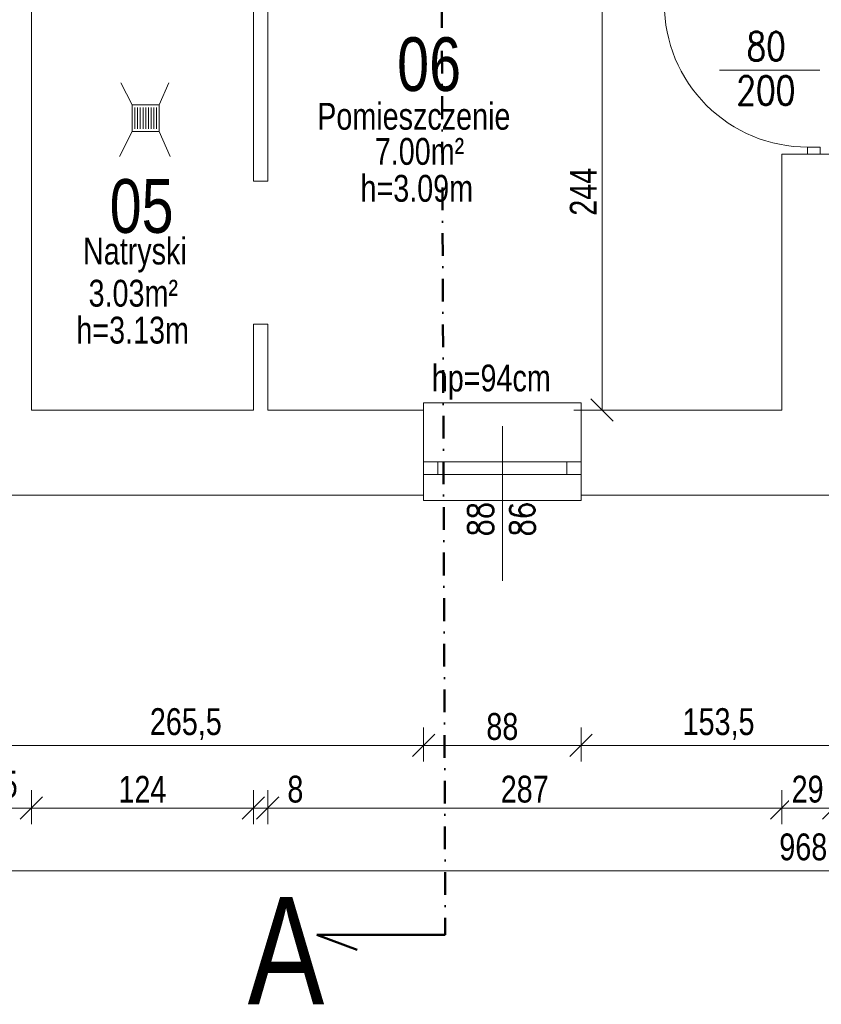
# Model space of a CAD drawing. Header units: centimetres. Extents: x -1 to 10576, y -3885 to 4713.
# Tile 8 of 17: x 4138 to 4586, y -84 to 466. Entities that reach past the tile are written whole.
import ezdxf
from ezdxf.enums import TextEntityAlignment as Align

# ---------------------------------------------------------------- set-up
doc = ezdxf.new("R2010")
doc.units = ezdxf.units.CM
doc.header["$LTSCALE"] = 0.5
doc.linetypes.add('DASHDOT', pattern=[25.4, 12.7, -6.35, 0, -6.35])
for name, color, linetype, lineweight in [('A_drzwi istniejące', 4, 'Continuous', 9), ('A_drzwi opis istniejące', 161, 'Continuous', 9), ('A_Ściany istniejące', 9, 'Continuous', 20), ('CKDRZWI_OPIS', 3, 'Continuous', 9), ('CKOKNA', 4, 'Continuous', 9), ('CKOKNA_OPIS', 3, 'Continuous', 9), ('CKOTOCZKI', 1, 'Continuous', 9), ('CKPOM_NUM', 6, 'Continuous', 50), ('CKPOM_OPIS', 3, 'Continuous', 9), ('CKPRZEKROJ_OZN', 4, 'DASHDOT', 50), ('CKWYMIAR', 3, 'Continuous', 13), ('T_meble', 7, 'Continuous', 0)]:
    doc.layers.add(name, color=color, linetype=linetype, lineweight=lineweight)
doc.styles.add('RomanS', font='romans.shx', dxfattribs={"width": 0.8})
doc.styles.add('SIMPLEX', font='simplex.shx', dxfattribs={"width": 0.7, "height": 17})
doc.styles.get("Standard").update_dxf_attribs({"font": 'ic-simplex.shx', "width": 0.8})
doc.dimstyles.new('Kopia2 CADKON cm', dxfattribs={"dimscale": 5, "dimtxt": 3, "dimasz": 2.5, "dimexe": 1.8, "dimexo": 5, "dimgap": 0.6, "dimtad": 1, "dimrnd": 0.5, "dimtxsty": 'Standard', "dimblk1": 'OBLIQUE', "dimblk2": 'OBLIQUE', "dimsah": 1, "dimcen": 2.5, "dimclrd": 256, "dimclre": 256, "dimadec": 1, "dimazin": 2, "dimtfac": 1, "dimtix": 1, "dimtmove": 2, "dimatfit": 3, "dimldrblk": 'OPEN30', "dimfxl": 2, "dimfxlon": 1, "dimtfill": 1, "dimtolj": 1, "dimlwd": -1, "dimlwe": -1, "dimarcsym": 0})

# ---------------------------------------------------------------- blocks, each defined once
blk = doc.blocks.new('_OBLIQUE')
at = {"color": 0, "linetype": 'ByBlock'}
blk.add_line((-0.5, -0.5), (0.5, 0.5), dxfattribs=at)
blk = doc.blocks.new('*D1381')
at = {"layer": 'CKWYMIAR'}
for p, q in [((4097.99, 70.27), (4097.99, 51.27)), ((4363.49, 70.27), (4363.49, 51.27)), ((4097.99, 60.27), (4363.49, 60.27))]:
    blk.add_line(p, q, dxfattribs=at)
at = {"layer": 'Defpoints', "color": 0}
for p in [(4097.99, 200.16), (4363.49, 197.16), (4363.49, 60.27)]:
    blk.add_point(p, dxfattribs=at)
at = {"layer": 'CKWYMIAR', "xscale": 12.5, "yscale": 12.5, "zscale": 12.5, "rotation": 180}
blk.add_blockref('_OBLIQUE', (4097.99, 60.27), dxfattribs=at)
at = {"layer": 'CKWYMIAR', "xscale": 12.5, "yscale": 12.5, "zscale": 12.5}
blk.add_blockref('_OBLIQUE', (4363.49, 60.27), dxfattribs=at)
at = {"layer": 'CKWYMIAR', "color": 0, "lineweight": -3, "insert": (4230.74, 72.2), "char_height": 15, "attachment_point": 5, "bg_fill": 3, "box_fill_scale": 1.1, "bg_fill_color": 256, "bg_fill_true_color": 13158600, "bg_fill_transparency": 0}
blk.add_mtext('\\A1;265,5', dxfattribs=at)
blk = doc.blocks.new('_Open30')
at = {"color": 0, "linetype": 'ByBlock', "lineweight": -2}
for p, q in [((-1, 0.268), (0, 0)), ((0, 0), (-1, -0.268)), ((0, 0), (-1, 0))]:
    blk.add_line(p, q, dxfattribs=at)
blk = doc.blocks.new('*D1382')
at = {"layer": 'CKWYMIAR'}
for p, q in [((4363.49, 70.27), (4363.49, 51.27)), ((4451.49, 70.27), (4451.49, 51.27)), ((4363.49, 60.27), (4451.49, 60.27))]:
    blk.add_line(p, q, dxfattribs=at)
at = {"layer": 'Defpoints', "color": 0}
for p in [(4363.49, 197.16), (4451.49, 197.16), (4451.49, 60.27)]:
    blk.add_point(p, dxfattribs=at)
at = {"layer": 'CKWYMIAR', "xscale": 12.5, "yscale": 12.5, "zscale": 12.5, "rotation": 180}
blk.add_blockref('_OBLIQUE', (4363.49, 60.27), dxfattribs=at)
at = {"layer": 'CKWYMIAR', "xscale": 12.5, "yscale": 12.5, "zscale": 12.5}
blk.add_blockref('_OBLIQUE', (4451.49, 60.27), dxfattribs=at)
at = {"layer": 'CKWYMIAR', "color": 0, "lineweight": -3, "insert": (4407.49, 70.77), "char_height": 15, "attachment_point": 5, "bg_fill": 3, "box_fill_scale": 1.1, "bg_fill_color": 256, "bg_fill_true_color": 13158600, "bg_fill_transparency": 0}
blk.add_mtext('\\A1;88', dxfattribs=at)
blk = doc.blocks.new('*D1383')
at = {"layer": 'CKWYMIAR'}
for p, q in [((4451.49, 70.27), (4451.49, 51.27)), ((4604.99, 70.27), (4604.99, 51.27)), ((4451.49, 60.27), (4604.99, 60.27))]:
    blk.add_line(p, q, dxfattribs=at)
at = {"layer": 'Defpoints', "color": 0}
for p in [(4604.99, 200.16), (4451.49, 197.16), (4604.99, 60.27)]:
    blk.add_point(p, dxfattribs=at)
at = {"layer": 'CKWYMIAR', "xscale": 12.5, "yscale": 12.5, "zscale": 12.5, "rotation": 180}
blk.add_blockref('_OBLIQUE', (4451.49, 60.27), dxfattribs=at)
at = {"layer": 'CKWYMIAR', "xscale": 12.5, "yscale": 12.5, "zscale": 12.5}
blk.add_blockref('_OBLIQUE', (4604.99, 60.27), dxfattribs=at)
at = {"layer": 'CKWYMIAR', "color": 0, "lineweight": -3, "insert": (4528.24, 72.2), "char_height": 15, "attachment_point": 5, "bg_fill": 3, "box_fill_scale": 1.1, "bg_fill_color": 256, "bg_fill_true_color": 13158600, "bg_fill_transparency": 0}
blk.add_mtext('\\A1;153,5', dxfattribs=at)
blk = doc.blocks.new('*D1388')
at = {"layer": 'CKWYMIAR'}
for p, q in [((4097.99, 35.27), (4097.99, 16.27)), ((4144.49, 35.27), (4144.49, 16.27)), ((4097.99, 25.27), (4144.49, 25.27))]:
    blk.add_line(p, q, dxfattribs=at)
at = {"layer": 'Defpoints', "color": 0}
for p in [(4097.99, 201.84), (4144.49, 201.84), (4144.49, 25.27)]:
    blk.add_point(p, dxfattribs=at)
at = {"layer": 'CKWYMIAR', "xscale": 12.5, "yscale": 12.5, "zscale": 12.5, "rotation": 180}
blk.add_blockref('_OBLIQUE', (4097.99, 25.27), dxfattribs=at)
at = {"layer": 'CKWYMIAR', "xscale": 12.5, "yscale": 12.5, "zscale": 12.5}
blk.add_blockref('_OBLIQUE', (4144.49, 25.27), dxfattribs=at)
at = {"layer": 'CKWYMIAR', "color": 0, "lineweight": -3, "insert": (4121.24, 37.2), "char_height": 15, "attachment_point": 5, "bg_fill": 3, "box_fill_scale": 1.1, "bg_fill_color": 256, "bg_fill_true_color": 13158600, "bg_fill_transparency": 0}
blk.add_mtext('\\A1;46,5', dxfattribs=at)
blk = doc.blocks.new('*D1389')
at = {"layer": 'CKWYMIAR'}
for p, q in [((4144.49, 35.27), (4144.49, 16.27)), ((4268.49, 35.27), (4268.49, 16.27)), ((4144.49, 25.27), (4268.49, 25.27))]:
    blk.add_line(p, q, dxfattribs=at)
at = {"layer": 'Defpoints', "color": 0}
for p in [(4268.49, 247.66), (4144.49, 201.84), (4268.49, 25.27)]:
    blk.add_point(p, dxfattribs=at)
at = {"layer": 'CKWYMIAR', "xscale": 12.5, "yscale": 12.5, "zscale": 12.5, "rotation": 180}
blk.add_blockref('_OBLIQUE', (4144.49, 25.27), dxfattribs=at)
at = {"layer": 'CKWYMIAR', "xscale": 12.5, "yscale": 12.5, "zscale": 12.5}
blk.add_blockref('_OBLIQUE', (4268.49, 25.27), dxfattribs=at)
at = {"layer": 'CKWYMIAR', "color": 0, "lineweight": -3, "insert": (4206.49, 35.77), "char_height": 15, "attachment_point": 5, "bg_fill": 3, "box_fill_scale": 1.1, "bg_fill_color": 256, "bg_fill_true_color": 13158600, "bg_fill_transparency": 0}
blk.add_mtext('\\A1;124', dxfattribs=at)
blk = doc.blocks.new('*D1392')
at = {"layer": 'CKWYMIAR'}
for p, q in [((4097.99, 0.27), (4097.99, -18.73)), ((5066.49, 0.27), (5066.49, -18.73)), ((4097.99, -9.73), (5066.49, -9.73))]:
    blk.add_line(p, q, dxfattribs=at)
at = {"layer": 'Defpoints', "color": 0}
for p in [(4097.99, 896.27), (5066.49, 207.27), (5066.49, -9.73)]:
    blk.add_point(p, dxfattribs=at)
at = {"layer": 'CKWYMIAR', "xscale": 12.5, "yscale": 12.5, "zscale": 12.5, "rotation": 180}
blk.add_blockref('_OBLIQUE', (4097.99, -9.73), dxfattribs=at)
at = {"layer": 'CKWYMIAR', "xscale": 12.5, "yscale": 12.5, "zscale": 12.5}
blk.add_blockref('_OBLIQUE', (5066.49, -9.73), dxfattribs=at)
at = {"layer": 'CKWYMIAR', "color": 0, "lineweight": -3, "insert": (4582.24, 2.2), "char_height": 15, "attachment_point": 5, "bg_fill": 3, "box_fill_scale": 1.1, "bg_fill_color": 256, "bg_fill_true_color": 13158600, "bg_fill_transparency": 0}
blk.add_mtext('\\A1;968,5', dxfattribs=at)
blk = doc.blocks.new('*D1536')
at = {"layer": 'CKWYMIAR'}
for p, q in [((4473.2, 491.66), (4454.2, 491.66)), ((4463.2, 247.66), (4463.2, 491.66)), ((4447.5, 247.66), (4454.2, 247.66))]:
    blk.add_line(p, q, dxfattribs=at)
at = {"layer": 'Defpoints', "color": 0}
for p in [(4463.2, 491.66), (4521.37, 491.66), (4472.5, 247.66)]:
    blk.add_point(p, dxfattribs=at)
at = {"layer": 'CKWYMIAR', "xscale": 12.5, "yscale": 12.5, "zscale": 12.5}
for p, rotation in [((4463.2, 491.66), 90), ((4463.2, 247.66), 270)]:
    blk.add_blockref('_OBLIQUE', p, dxfattribs=dict(at, rotation=rotation))
at = {"layer": 'CKWYMIAR', "color": 0, "lineweight": -3, "insert": (4452.7, 369.66), "char_height": 15, "attachment_point": 5, "rotation": 90, "bg_fill": 3, "box_fill_scale": 1.1, "bg_fill_color": 256, "bg_fill_true_color": 13158600, "bg_fill_transparency": 0}
blk.add_mtext('\\A1;244', dxfattribs=at)
blk = doc.blocks.new('kratka_60-60')
for p, q in [((54, 54), (6, 54)), ((54, 48), (6, 48)), ((54, 42), (6, 42)), ((54, 36), (6, 36)), ((54, 30), (6, 30)), ((54, 24), (6, 24)), ((54, 18), (6, 18)), ((54, 12), (6, 12)), ((54, 6), (6, 6))]:
    blk.add_line(p, q)
blk.add_lwpolyline([(0, 0), (60, 0), (60, 60), (0, 60)], close=True)
blk = doc.blocks.new('odpływ')
at = {"layer": 'T_meble'}
for p, q in [((47501.79, 2946.34), (47495.39, 2958.68)), ((47516.79, 2946.34), (47522.3, 2958.68)), ((47501.79, 2931.34), (47494.62, 2917.51)), ((47516.79, 2931.34), (47522.96, 2917.51))]:
    blk.add_line(p, q, dxfattribs=at)
at = {"layer": 'T_meble', "xscale": -0.25, "yscale": 0.25, "zscale": 0.25, "rotation": 89.99999999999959}
blk.add_blockref('kratka_60-60', (47516.79, 2946.34), dxfattribs=at)
blk = doc.blocks.new('*D1668')
at = {"layer": 'CKWYMIAR'}
for p, q in [((4268.49, 35.27), (4268.49, 16.27)), ((4276.49, 35.27), (4276.49, 16.27)), ((4268.49, 25.27), (4276.49, 25.27))]:
    blk.add_line(p, q, dxfattribs=at)
at = {"layer": 'Defpoints', "color": 0}
for p in [(4268.49, 247.66), (4276.49, 247.66), (4276.49, 25.27)]:
    blk.add_point(p, dxfattribs=at)
at = {"layer": 'CKWYMIAR', "xscale": 12.5, "yscale": 12.5, "zscale": 12.5, "rotation": 180}
blk.add_blockref('_OBLIQUE', (4268.49, 25.27), dxfattribs=at)
at = {"layer": 'CKWYMIAR', "xscale": 12.5, "yscale": 12.5, "zscale": 12.5}
blk.add_blockref('_OBLIQUE', (4276.49, 25.27), dxfattribs=at)
at = {"layer": 'CKWYMIAR', "color": 0, "lineweight": -3, "insert": (4291.91, 35.77), "char_height": 15, "attachment_point": 5, "bg_fill": 3, "box_fill_scale": 1.1, "bg_fill_color": 256, "bg_fill_true_color": 13158600, "bg_fill_transparency": 0}
blk.add_mtext('\\A1;8', dxfattribs=at)
blk = doc.blocks.new('*D1669')
at = {"layer": 'CKWYMIAR'}
for p, q in [((4276.49, 35.27), (4276.49, 16.27)), ((4563.49, 35.27), (4563.49, 16.27)), ((4276.49, 25.27), (4563.49, 25.27))]:
    blk.add_line(p, q, dxfattribs=at)
at = {"layer": 'Defpoints', "color": 0}
for p in [(4276.49, 247.66), (4563.49, 247.66), (4563.49, 25.27)]:
    blk.add_point(p, dxfattribs=at)
at = {"layer": 'CKWYMIAR', "xscale": 12.5, "yscale": 12.5, "zscale": 12.5, "rotation": 180}
blk.add_blockref('_OBLIQUE', (4276.49, 25.27), dxfattribs=at)
at = {"layer": 'CKWYMIAR', "xscale": 12.5, "yscale": 12.5, "zscale": 12.5}
blk.add_blockref('_OBLIQUE', (4563.49, 25.27), dxfattribs=at)
at = {"layer": 'CKWYMIAR', "color": 0, "lineweight": -3, "insert": (4419.99, 35.77), "char_height": 15, "attachment_point": 5, "bg_fill": 3, "box_fill_scale": 1.1, "bg_fill_color": 256, "bg_fill_true_color": 13158600, "bg_fill_transparency": 0}
blk.add_mtext('\\A1;287', dxfattribs=at)
blk = doc.blocks.new('*D1670')
at = {"layer": 'CKWYMIAR'}
for p, q in [((4563.49, 35.27), (4563.49, 16.27)), ((4592.49, 35.27), (4592.49, 16.27)), ((4563.49, 25.27), (4592.49, 25.27))]:
    blk.add_line(p, q, dxfattribs=at)
at = {"layer": 'Defpoints', "color": 0}
for p in [(4563.49, 247.66), (4592.49, 247.66), (4592.49, 25.27)]:
    blk.add_point(p, dxfattribs=at)
at = {"layer": 'CKWYMIAR', "xscale": 12.5, "yscale": 12.5, "zscale": 12.5, "rotation": 180}
blk.add_blockref('_OBLIQUE', (4563.49, 25.27), dxfattribs=at)
at = {"layer": 'CKWYMIAR', "xscale": 12.5, "yscale": 12.5, "zscale": 12.5}
blk.add_blockref('_OBLIQUE', (4592.49, 25.27), dxfattribs=at)
at = {"layer": 'CKWYMIAR', "color": 0, "lineweight": -3, "insert": (4577.99, 35.77), "char_height": 15, "attachment_point": 5, "bg_fill": 3, "box_fill_scale": 1.1, "bg_fill_color": 256, "bg_fill_true_color": 13158600, "bg_fill_transparency": 0}
blk.add_mtext('\\A1;29', dxfattribs=at)
blk = doc.blocks.new('CKBL2060724141736')
at = {"layer": 'CKPOM_NUM', "width": 0.8, "flags": 8}
blk.add_attdef('CISLO', text='', height=30, dxfattribs=at).set_placement((4367.47, 455.99), align=Align.BOTTOM_CENTER)
at = {"layer": 'CKPOM_OPIS', "width": 0.8}
for tag, height, flags, p in [('VYSKA', 30, 9, (4367.47, 414.74)), ('JMENO', 15, 8, (4367.47, 435.36)), ('POZNÁMKA', 20, 9, (4367.47, 414.74)), ('STĚNY', 20, 9, (4367.47, 414.74)), ('PODLAHA', 20, 9, (4367.47, 414.74)), ('TEPLOTA', 20, 9, (4367.47, 414.74)), ('PODLAZI', 20, 9, (4367.47, 414.74)), ('POVRCH', 20, 9, (4367.47, 414.74)), ('OBVOD', 20, 9, (4367.47, 414.74)), ('OBJEM', 20, 9, (4367.47, 414.74)), ('STROP', 20, 9, (4367.47, 414.74)), ('PLOCHA', 15, 8, (4367.47, 414.74)), ('PLOCHA_DLE_NV_366/2013', 20, 9, (4367.47, 394.11)), ('DEFINICE_SKLADBY', 20, 9, (4367.47, 394.11)), ('SKLADBA', 20, 9, (4367.47, 394.11)), ('K._VÝŠKA', 15, 8, (4367.47, 394.11)), ('ZONA', 20, 9, (4367.47, 394.11)), ('BYT', 20, 9, (4367.47, 394.11))]:
    blk.add_attdef(tag, text='', height=height, dxfattribs=dict(at, flags=flags)).set_placement(p, align=Align.BOTTOM_CENTER)
blk = doc.blocks.new('CKBL2060724141719')
at = {"layer": 'CKPOM_NUM', "width": 0.8, "flags": 8}
blk.add_attdef('CISLO', text='', height=30, dxfattribs=at).set_placement((4207.64, 346.73), align=Align.BOTTOM_CENTER)
at = {"layer": 'CKPOM_OPIS', "width": 0.8}
for tag, height, flags, p in [('VYSKA', 30, 9, (4207.64, 305.48)), ('JMENO', 15, 8, (4207.64, 324.1)), ('POZNÁMKA', 20, 9, (4207.64, 305.48)), ('STĚNY', 20, 9, (4207.64, 305.48)), ('PODLAHA', 20, 9, (4207.64, 305.48)), ('TEPLOTA', 20, 9, (4207.64, 305.48)), ('PODLAZI', 20, 9, (4207.64, 305.48)), ('POVRCH', 20, 9, (4207.64, 305.48)), ('OBVOD', 20, 9, (4207.64, 305.48)), ('OBJEM', 20, 9, (4207.64, 305.48)), ('STROP', 20, 9, (4207.64, 305.48)), ('PLOCHA', 15, 8, (4207.64, 305.48)), ('PLOCHA_DLE_NV_366/2013', 20, 9, (4207.64, 284.85)), ('DEFINICE_SKLADBY', 20, 9, (4207.64, 284.85)), ('SKLADBA', 20, 9, (4207.64, 284.85)), ('K._VÝŠKA', 15, 8, (4207.64, 284.85)), ('ZONA', 20, 9, (4207.64, 284.85)), ('BYT', 20, 9, (4207.64, 284.85))]:
    blk.add_attdef(tag, text='', height=height, dxfattribs=dict(at, flags=flags)).set_placement(p, align=Align.BOTTOM_CENTER)

msp = doc.modelspace()

# ---------------------------------------------------------------- linework, layer by layer
at = {"layer": 'A_drzwi istniejące'}
msp.add_line((4528.715, 437.662), (4584.715, 437.662), dxfattribs=at)
at = {"layer": 'A_Ściany istniejące'}
for p, q in [((4268.492, 491.659), (4268.492, 375.659)), ((4276.492, 491.659), (4276.492, 375.659)), ((4276.492, 295.659), (4276.492, 247.659)), ((4363.492, 247.659), (4276.492, 247.659)), ((4563.492, 247.659), (4451.492, 247.659)), ((4451.492, 247.659), (4451.492, 200.159)), ((4451.492, 200.159), (4604.992, 200.159))]:
    msp.add_line(p, q, dxfattribs=at)
for points in [[(4363.492, 200.159), (4097.992, 200.159), (4097.992, 532.159)], [(4563.492, 247.659), (4563.492, 390.659)], [(4563.492, 390.659), (4592.492, 390.659), (4592.492, 247.659)], [(4268.492, 375.659), (4276.492, 375.659)], [(4268.492, 295.659), (4276.492, 295.659)], [(4268.492, 295.659), (4268.492, 247.659)], [(4276.492, 247.659), (4363.492, 247.659)], [(4363.492, 247.659), (4363.492, 200.159)]]:
    msp.add_lwpolyline(points, dxfattribs=at)
at = {"layer": 'CKOKNA'}
for p, q in [((4451.492, 251.659), (4363.492, 251.659)), ((4443.496, 218.707), (4363.494, 218.707)), ((4451.492, 211.711), (4363.494, 211.711)), ((4363.494, 197.159), (4451.494, 197.159))]:
    msp.add_line(p, q, dxfattribs=at)
for points in [[(4584.992, 394.659), (4584.992, 390.659), (4577.992, 390.659), (4577.992, 394.659)], [(4371.494, 218.707), (4363.494, 218.707), (4363.494, 211.707), (4371.494, 211.707)], [(4443.494, 218.707), (4451.494, 218.707), (4451.494, 211.707), (4443.494, 211.707)]]:
    msp.add_lwpolyline(points, close=True, dxfattribs=at)
for points in [[(4363.492, 251.659), (4363.492, 247.659)], [(4451.492, 251.659), (4451.492, 247.659)], [(4363.494, 200.159), (4363.494, 197.159)], [(4451.494, 200.159), (4451.494, 197.159)]]:
    msp.add_lwpolyline(points, dxfattribs=at)
msp.add_arc((4577.952, 474.619), 79.96, 179.97117, 270.02912, dxfattribs=at)
at = {"layer": 'CKOTOCZKI'}
msp.add_lwpolyline([(4407.493, 238.707), (4407.493, 152.235)], dxfattribs=at)
at = {"layer": 'CKPRZEKROJ_OZN', "ltscale": 2}
msp.add_line((4368.575, 1825.499), (4375.646, -45.601), dxfattribs=at)
at = {"layer": 'CKPRZEKROJ_OZN', "linetype": 'Continuous'}
for p, q in [((4375.646, -45.601), (4303.927, -45.601)), ((4303.927, -45.601), (4326.382, -53.844))]:
    msp.add_line(p, q, dxfattribs=at)

# ---------------------------------------------------------------- texts
at = {"layer": 'A_drzwi opis istniejące', "style": 'SIMPLEX', "width": 0.8}
for tag, p in [('80', (4554.84, 442.961)), ('200', (4554.649, 418.308))]:
    msp.add_attdef(tag, text='', height=16, dxfattribs=at).set_placement(p, align=Align.CENTER)
at = {"layer": 'CKDRZWI_OPIS', "insert": (4388.294, 155.554), "char_height": 14, "width": 62.286, "attachment_point": 1, "rotation": 90, "style": 'RomanS'}
msp.add_mtext('\\pqc;88 \\P86', dxfattribs=at)
at = {"layer": 'CKOKNA_OPIS', "lineweight": -3, "insert": (4368.092, 273.091), "char_height": 15, "attachment_point": 1}
msp.add_mtext_dynamic_manual_height_columns('hp=94cm', width=84.14586, gutter_width=80, heights=[64.457], dxfattribs=at)
at = {"layer": 'CKPRZEKROJ_OZN', "lineweight": 18, "width": 0.8}
msp.add_text('A', height=60, dxfattribs=at).set_placement((4286.664, -54.377), align=Align.MIDDLE_CENTER)

# ---------------------------------------------------------------- next in the draw order: dimensions: what is measured, and where the dimension line sits
at = {"layer": 'CKWYMIAR', "lineweight": -3}
dim = msp.add_linear_dim(base=(4363.494, 60.274), p1=(4097.992, 200.159), p2=(4363.494, 197.159), dimstyle='Kopia2 CADKON cm', override={"dimtxt": 3}, dxfattribs=at)
dim.commit()
dim.dimension.update_dxf_attribs({"geometry": '*D1381', "text_midpoint": (4230.743, 72.199)})

# ---------------------------------------------------------------- next in the draw order: dimensions: what is measured, and where the dimension line sits
for base, p1, p2, picture, middle in [((4144.492, 25.274), (4097.992, 201.838), (4144.492, 201.838), '*D1388', (4121.242, 37.199)), ((4451.494, 60.274), (4363.494, 197.159), (4451.494, 197.159), '*D1382', (4407.494, 70.774))]:
    dim = msp.add_linear_dim(base=base, p1=p1, p2=p2, dimstyle='Kopia2 CADKON cm', override={"dimtxt": 3}, dxfattribs=at)
    dim.commit()
    dim.dimension.update_dxf_attribs({"geometry": picture, "text_midpoint": middle})

# ---------------------------------------------------------------- next in the draw order: dimensions: what is measured, and where the dimension line sits
for base, p1, p2, picture, middle in [((4268.492, 25.274), (4144.492, 201.838), (4268.492, 247.659), '*D1389', (4206.492, 35.774)), ((4604.992, 60.274), (4451.494, 197.159), (4604.992, 200.159), '*D1383', (4528.243, 72.199))]:
    dim = msp.add_linear_dim(base=base, p1=p1, p2=p2, dimstyle='Kopia2 CADKON cm', override={"dimtxt": 3}, dxfattribs=at)
    dim.commit()
    dim.dimension.update_dxf_attribs({"geometry": picture, "text_midpoint": middle})

# ---------------------------------------------------------------- next in the draw order: dimensions: what is measured, and where the dimension line sits
dim = msp.add_linear_dim(base=(5066.492, -9.726), p1=(4097.992, 896.266), p2=(5066.492, 207.266), dimstyle='Kopia2 CADKON cm', override={"dimtxt": 3}, dxfattribs=at)
dim.commit()
dim.dimension.update_dxf_attribs({"geometry": '*D1392', "text_midpoint": (4582.242, 2.199)})

# ---------------------------------------------------------------- next in the draw order: linework, layer by layer
at = {"layer": 'A_Ściany istniejące'}
for p, q in [((4144.492, 247.659), (4144.492, 491.659)), ((4268.492, 247.659), (4144.492, 247.659))]:
    msp.add_line(p, q, dxfattribs=at)

# ---------------------------------------------------------------- next in the draw order: block references
msp.add_blockref('odpływ', (-43300.961, -2528.042))
at = {"layer": 'CKPOM_NUM'}
ref = msp.add_blockref('CKBL2060724141736', (4367.465, 425.988), dxfattribs=at)
ref.add_attrib('CISLO_001', '06', (4348.745, 425.988), dxfattribs={"height": 30, "width": 0.8})
ref.add_attrib('JMENO_001', 'Pomieszczenie', (4304.105, 404.363), dxfattribs={"layer": 'CKPOM_OPIS', "height": 15, "width": 0.8})
ref.add_attrib('PLOCHA_001', '7.00m²', (4336.259, 384.738), dxfattribs={"layer": 'CKPOM_OPIS', "height": 15, "width": 0.8})
ref.add_attrib('K._VÝŠKA_001', 'h=3.09m', (4328.285, 364.113), dxfattribs={"layer": 'CKPOM_OPIS', "height": 15, "width": 0.8})
ref = msp.add_blockref('CKBL2060724141719', (4207.638, 346.725), dxfattribs=at)
ref.add_attrib('CISLO_001', '05', (4188.198, 346.725), dxfattribs={"height": 30, "width": 0.8})
ref.add_attrib('JMENO_001', 'Natryski', (4173.318, 329.05), dxfattribs={"layer": 'CKPOM_OPIS', "height": 15, "width": 0.8})
ref.add_attrib('PLOCHA_001', '3.03m²', (4176.432, 305.475), dxfattribs={"layer": 'CKPOM_OPIS', "height": 15, "width": 0.8})
ref.add_attrib('K._VÝŠKA_001', 'h=3.13m', (4169.598, 284.85), dxfattribs={"layer": 'CKPOM_OPIS', "height": 15, "width": 0.8})

# ---------------------------------------------------------------- next in the draw order: dimensions: what is measured, and where the dimension line sits
at = {"layer": 'CKWYMIAR', "lineweight": -3}
dim = msp.add_linear_dim(base=(4463.201, 491.659), p1=(4472.497, 247.659), p2=(4521.374, 491.659), angle=90, dimstyle='Kopia2 CADKON cm', override={"dimtxt": 3}, dxfattribs=at)
dim.commit()
dim.dimension.update_dxf_attribs({"geometry": '*D1536', "text_midpoint": (4452.701, 369.659)})

# ---------------------------------------------------------------- next in the draw order: dimensions: what is measured, and where the dimension line sits
dim = msp.add_linear_dim(base=(4276.492, 25.274), p1=(4268.492, 247.659), p2=(4276.492, 247.659), dimstyle='Kopia2 CADKON cm', override={"dimtxt": 3}, dxfattribs=at)
dim.commit()
dim.dimension.update_dxf_attribs({"geometry": '*D1668', "text_midpoint": (4291.906, 35.774), "dimtype": 160})

# ---------------------------------------------------------------- next in the draw order: dimensions: what is measured, and where the dimension line sits
dim = msp.add_linear_dim(base=(4563.492, 25.274), p1=(4276.492, 247.659), p2=(4563.492, 247.659), dimstyle='Kopia2 CADKON cm', override={"dimtxt": 3}, dxfattribs=at)
dim.commit()
dim.dimension.update_dxf_attribs({"geometry": '*D1669', "text_midpoint": (4419.992, 35.774)})

# ---------------------------------------------------------------- next in the draw order: dimensions: what is measured, and where the dimension line sits
dim = msp.add_linear_dim(base=(4592.492, 25.274), p1=(4563.492, 247.659), p2=(4592.492, 247.659), dimstyle='Kopia2 CADKON cm', override={"dimtxt": 3}, dxfattribs=at)
dim.commit()
dim.dimension.update_dxf_attribs({"geometry": '*D1670', "text_midpoint": (4577.992, 35.774)})

doc.saveas('drawing.dxf')
